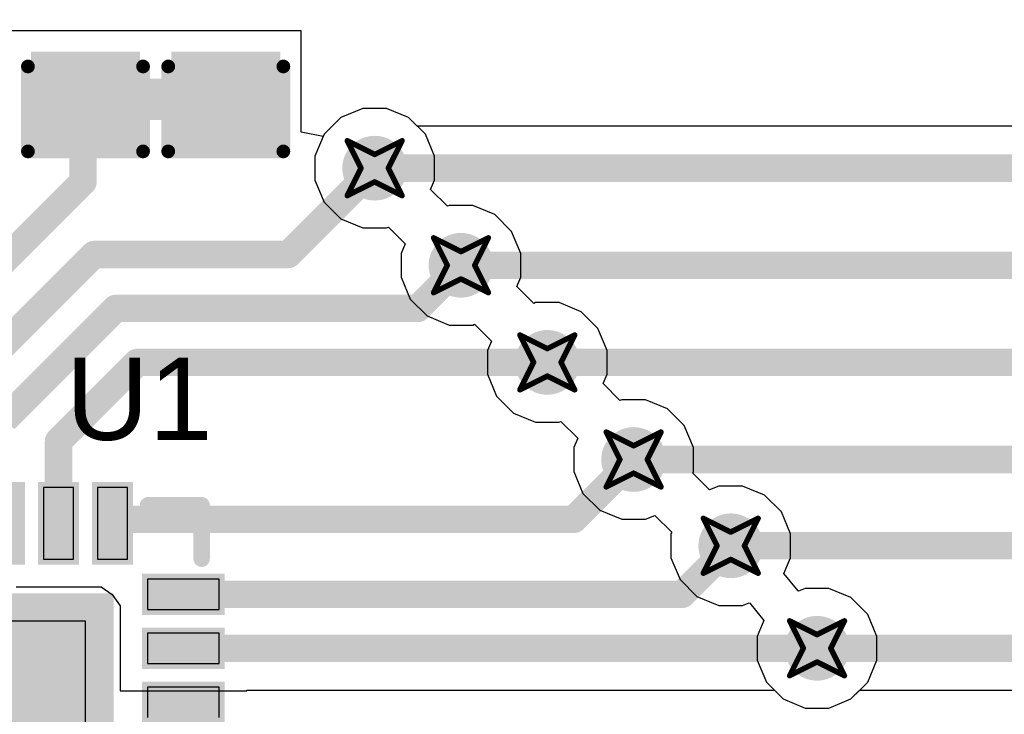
# Model space of a CAD drawing. Header units: inches. Extents: x -0.03 to 9.71, y 0 to 4.44.
# Tile 58 of 118: x 1.02 to 1.38, y 1.91 to 2.17. Entities that reach past the tile are written whole.
import ezdxf

# ---------------------------------------------------------------- set-up
doc = ezdxf.new("R2010")
doc.units = ezdxf.units.IN
doc.header["$MEASUREMENT"] = 0
for name, color, linetype in [('Bottom Layer', 5, 'Continuous'), ('Drill Drawing', 1, 'Continuous'), ('Layer 1', 16, 'Continuous'), ('Layer 2', 76, 'Continuous'), ('Top Layer', 1, 'Continuous'), ('Top Overlay', 2, 'Continuous'), ('Top Paste', 8, 'Continuous'), ('Top Solder', 216, 'Continuous'), ('Via Holes', 16, 'Continuous')]:
    doc.layers.add(name, color=color, linetype=linetype)
doc.styles.add('Arial', font='txt', dxfattribs={"height": 0.2})

# ---------------------------------------------------------------- blocks, each defined once
blk = doc.blocks.new('40_LFCSP_WQ__6_6__6')
at = {"layer": 'Top Layer'}
for points in [[(0.08701, 0.08701), (0.08701, -0.08701), (-0.08701, -0.08701), (-0.08701, 0.08701)], [(0.12756, -0.06339), (0.12756, -0.07441), (0.10138, -0.07441), (0.10138, -0.06339)], [(0.12756, -0.08307), (0.12756, -0.09409), (0.10138, -0.09409), (0.10138, -0.08307)], [(0.05472, -0.10138), (0.05472, -0.12756), (0.0437, -0.12756), (0.0437, -0.10138)], [(0.07441, -0.10138), (0.07441, -0.12756), (0.06339, -0.12756), (0.06339, -0.10138)], [(0.09409, -0.10138), (0.09409, -0.12756), (0.08307, -0.12756), (0.08307, -0.10138)]]:
    blk.add_hatch(color=1, dxfattribs=at).paths.add_polyline_path(points)
at = {"layer": 'Top Solder'}
for points in [[(0.08901, 0.08901), (0.08901, -0.08901), (-0.08901, -0.08901), (-0.08901, 0.08901)], [(0.12956, -0.0417), (0.12956, -0.05672), (0.09938, -0.05672), (0.09938, -0.0417)], [(0.12956, -0.06139), (0.12956, -0.07641), (0.09938, -0.07641), (0.09938, -0.06139)], [(0.12956, -0.08107), (0.12956, -0.09609), (0.09938, -0.09609), (0.09938, -0.08107)], [(0.05672, -0.09938), (0.05672, -0.12956), (0.0417, -0.12956), (0.0417, -0.09938)], [(0.07641, -0.09938), (0.07641, -0.12956), (0.06139, -0.12956), (0.06139, -0.09938)], [(0.09609, -0.09938), (0.09609, -0.12956), (0.08107, -0.12956), (0.08107, -0.09938)]]:
    blk.add_hatch(color=216, dxfattribs=at).paths.add_polyline_path(points)
at = {"layer": 'Top Overlay', "const_width": 0.006}
for points in [[(0.12111, -0.10159), (0.12111, -0.12111)], [(0.10159, -0.12111), (0.12111, -0.12111)]]:
    blk.add_lwpolyline(points, dxfattribs=at)
at = {"layer": 'Top Overlay', "const_width": 0.003}
for points in [[(0.11961, -0.10159, 1), (0.12261, -0.10159, 1)], [(0.10009, -0.12111, 1), (0.10309, -0.12111, 1)], [(0.11961, -0.12111, 1), (0.12261, -0.12111, 1)], [(0.11961, -0.12111, 1), (0.12261, -0.12111, 1)]]:
    blk.add_lwpolyline(points, format="xyb", close=True, dxfattribs=at)
at = {"layer": 'Top Paste'}
for p, q in [((0.07874, -0.07874), (0.07874, 0.07874)), ((0.12756, -0.06339), (0.10138, -0.06339)), ((0.10138, -0.06339), (0.10138, -0.07441)), ((0.12756, -0.06339), (0.12756, -0.06339)), ((0.12756, -0.07441), (0.12756, -0.06339)), ((0.10138, -0.07441), (0.12756, -0.07441)), ((-0.07874, -0.07874), (0.07874, -0.07874)), ((0.12756, -0.08307), (0.10138, -0.08307)), ((0.10138, -0.08307), (0.10138, -0.09409)), ((0.12756, -0.08307), (0.12756, -0.08307)), ((0.12756, -0.09409), (0.12756, -0.08307)), ((0.10138, -0.09409), (0.12756, -0.09409)), ((0.05472, -0.10138), (0.0437, -0.10138)), ((0.05472, -0.10138), (0.05472, -0.10138)), ((0.05472, -0.12756), (0.05472, -0.10138)), ((0.07441, -0.10138), (0.06339, -0.10138)), ((0.06339, -0.10138), (0.06339, -0.12756)), ((0.07441, -0.10138), (0.07441, -0.10138)), ((0.07441, -0.12756), (0.07441, -0.10138)), ((0.09409, -0.10138), (0.08307, -0.10138)), ((0.08307, -0.10138), (0.08307, -0.12756)), ((0.09409, -0.12756), (0.09409, -0.10138)), ((0.0437, -0.12756), (0.05472, -0.12756)), ((0.06339, -0.12756), (0.07441, -0.12756)), ((0.08307, -0.12756), (0.08307, -0.12756)), ((0.08307, -0.12756), (0.09409, -0.12756))]:
    blk.add_line(p, q, dxfattribs=at)
blk = doc.blocks.new('C___0603_175')
at = {"layer": 'Top Layer'}
for points in [[(-0.015, 0.0175), (-0.015, -0.0175), (-0.045, -0.0175), (-0.045, 0.0175)], [(0.045, 0.0175), (0.045, -0.0175), (0.015, -0.0175), (0.015, 0.0175)]]:
    blk.add_hatch(color=1, dxfattribs=at).paths.add_polyline_path(points)
at = {"layer": 'Top Paste'}
for points in [[(-0.015, 0.0175), (-0.015, -0.0175), (-0.045, -0.0175), (-0.045, 0.0175)], [(0.045, 0.0175), (0.045, -0.0175), (0.015, -0.0175), (0.015, 0.0175)]]:
    blk.add_hatch(color=8, dxfattribs=at).paths.add_polyline_path(points)
at = {"layer": 'Top Solder'}
for points in [[(-0.01264, 0.01986), (-0.01264, -0.01986), (-0.04736, -0.01986), (-0.04736, 0.01986)], [(0.04736, 0.01986), (0.04736, -0.01986), (0.01264, -0.01986), (0.01264, 0.01986)]]:
    blk.add_hatch(color=216, dxfattribs=at).paths.add_polyline_path(points)
at = {"layer": 'Top Overlay', "const_width": 0.005}
for points in [[(-0.018, 0.021), (-0.049, 0.021)], [(-0.049, -0.021), (-0.049, 0.021)], [(0.049, 0.021), (0.018, 0.021)], [(0.049, -0.021), (0.049, 0.021)], [(-0.018, -0.021), (-0.049, -0.021)], [(0.049, -0.021), (0.018, -0.021)]]:
    blk.add_lwpolyline(points, dxfattribs=at)
at = {"layer": 'Top Overlay', "const_width": 0.0025}
for points in [[(-0.05025, 0.021, 1), (-0.04775, 0.021, 1)], [(-0.05025, 0.021, 1), (-0.04775, 0.021, 1)], [(-0.01925, 0.021, 1), (-0.01675, 0.021, 1)], [(0.01675, 0.021, 1), (0.01925, 0.021, 1)], [(0.04775, 0.021, 1), (0.05025, 0.021, 1)], [(0.04775, 0.021, 1), (0.05025, 0.021, 1)], [(-0.05025, -0.021, 1), (-0.04775, -0.021, 1)], [(-0.05025, -0.021, 1), (-0.04775, -0.021, 1)], [(-0.01925, -0.021, 1), (-0.01675, -0.021, 1)], [(0.01675, -0.021, 1), (0.01925, -0.021, 1)], [(0.04775, -0.021, 1), (0.05025, -0.021, 1)], [(0.04775, -0.021, 1), (0.05025, -0.021, 1)]]:
    blk.add_lwpolyline(points, format="xyb", close=True, dxfattribs=at)
blk = doc.blocks.new('C___0603_176')
at = {"layer": 'Top Layer'}
for points in [[(-0.015, 0.0175), (-0.015, -0.0175), (-0.045, -0.0175), (-0.045, 0.0175)], [(0.045, 0.0175), (0.045, -0.0175), (0.015, -0.0175), (0.015, 0.0175)]]:
    blk.add_hatch(color=1, dxfattribs=at).paths.add_polyline_path(points)
at = {"layer": 'Top Paste'}
for points in [[(-0.015, 0.0175), (-0.015, -0.0175), (-0.045, -0.0175), (-0.045, 0.0175)], [(0.045, 0.0175), (0.045, -0.0175), (0.015, -0.0175), (0.015, 0.0175)]]:
    blk.add_hatch(color=8, dxfattribs=at).paths.add_polyline_path(points)
at = {"layer": 'Top Solder'}
for points in [[(-0.01264, 0.01986), (-0.01264, -0.01986), (-0.04736, -0.01986), (-0.04736, 0.01986)], [(0.04736, 0.01986), (0.04736, -0.01986), (0.01264, -0.01986), (0.01264, 0.01986)]]:
    blk.add_hatch(color=216, dxfattribs=at).paths.add_polyline_path(points)
at = {"layer": 'Top Overlay', "const_width": 0.005}
for points in [[(-0.018, 0.021), (-0.049, 0.021)], [(-0.049, -0.021), (-0.049, 0.021)], [(0.049, 0.021), (0.018, 0.021)], [(0.049, -0.021), (0.049, 0.021)], [(-0.018, -0.021), (-0.049, -0.021)], [(0.049, -0.021), (0.018, -0.021)]]:
    blk.add_lwpolyline(points, dxfattribs=at)
at = {"layer": 'Top Overlay', "const_width": 0.0025}
for points in [[(-0.05025, 0.021, 1), (-0.04775, 0.021, 1)], [(-0.05025, 0.021, 1), (-0.04775, 0.021, 1)], [(-0.01925, 0.021, 1), (-0.01675, 0.021, 1)], [(0.01675, 0.021, 1), (0.01925, 0.021, 1)], [(0.04775, 0.021, 1), (0.05025, 0.021, 1)], [(0.04775, 0.021, 1), (0.05025, 0.021, 1)], [(-0.05025, -0.021, 1), (-0.04775, -0.021, 1)], [(-0.05025, -0.021, 1), (-0.04775, -0.021, 1)], [(-0.01925, -0.021, 1), (-0.01675, -0.021, 1)], [(0.01675, -0.021, 1), (0.01925, -0.021, 1)], [(0.04775, -0.021, 1), (0.05025, -0.021, 1)], [(0.04775, -0.021, 1), (0.05025, -0.021, 1)]]:
    blk.add_lwpolyline(points, format="xyb", close=True, dxfattribs=at)

msp = doc.modelspace()

# ---------------------------------------------------------------- hatches: boundary and pattern name
at = {"layer": 'Bottom Layer'}
h = msp.add_hatch(color=5, dxfattribs=at)
edge = h.paths.add_edge_path()
edge.add_arc((1.14961, 2.11417), 0.01181, 0, 360)
h = msp.add_hatch(color=5, dxfattribs=at)
edge = h.paths.add_edge_path()
edge.add_arc((1.1811, 2.07874), 0.01181, 0, 360)
h = msp.add_hatch(color=5, dxfattribs=at)
edge = h.paths.add_edge_path()
edge.add_arc((1.2126, 2.04331), 0.01181, 0, 360)
h = msp.add_hatch(color=5, dxfattribs=at)
edge = h.paths.add_edge_path()
edge.add_arc((1.24409, 2.00787), 0.01181, 0, 360)
h = msp.add_hatch(color=5, dxfattribs=at)
edge = h.paths.add_edge_path()
edge.add_arc((1.27953, 1.97638), 0.01181, 0, 360)
h = msp.add_hatch(color=5, dxfattribs=at)
edge = h.paths.add_edge_path()
edge.add_arc((1.31102, 1.93898), 0.01181, 0, 360)
at = {"layer": 'Layer 1'}
h = msp.add_hatch(color=16, dxfattribs=at)
edge = h.paths.add_edge_path()
edge.add_arc((1.14961, 2.11417), 0.01181, 0, 360)
h = msp.add_hatch(color=16, dxfattribs=at)
edge = h.paths.add_edge_path()
edge.add_arc((1.1811, 2.07874), 0.01181, 0, 360)
h = msp.add_hatch(color=16, dxfattribs=at)
edge = h.paths.add_edge_path()
edge.add_arc((1.2126, 2.04331), 0.01181, 0, 360)
h = msp.add_hatch(color=16, dxfattribs=at)
edge = h.paths.add_edge_path()
edge.add_arc((1.24409, 2.00787), 0.01181, 0, 360)
h = msp.add_hatch(color=16, dxfattribs=at)
edge = h.paths.add_edge_path()
edge.add_arc((1.27953, 1.97638), 0.01181, 0, 360)
h = msp.add_hatch(color=16, dxfattribs=at)
edge = h.paths.add_edge_path()
edge.add_arc((1.31102, 1.93898), 0.01181, 0, 360)
at = {"layer": 'Layer 2'}
h = msp.add_hatch(color=76, dxfattribs=at)
edge = h.paths.add_edge_path()
edge.add_arc((1.14961, 2.11417), 0.01181, 0, 360)
h = msp.add_hatch(color=76, dxfattribs=at)
edge = h.paths.add_edge_path()
edge.add_arc((1.1811, 2.07874), 0.01181, 0, 360)
h = msp.add_hatch(color=76, dxfattribs=at)
edge = h.paths.add_edge_path()
edge.add_arc((1.2126, 2.04331), 0.01181, 0, 360)
h = msp.add_hatch(color=76, dxfattribs=at)
edge = h.paths.add_edge_path()
edge.add_arc((1.24409, 2.00787), 0.01181, 0, 360)
h = msp.add_hatch(color=76, dxfattribs=at)
edge = h.paths.add_edge_path()
edge.add_arc((1.27953, 1.97638), 0.01181, 0, 360)
h = msp.add_hatch(color=76, dxfattribs=at)
edge = h.paths.add_edge_path()
edge.add_arc((1.31102, 1.93898), 0.01181, 0, 360)
at = {"layer": 'Top Layer'}
h = msp.add_hatch(color=1, dxfattribs=at)
edge = h.paths.add_edge_path()
edge.add_arc((1.14961, 2.11417), 0.01181, 0, 360)
h = msp.add_hatch(color=1, dxfattribs=at)
edge = h.paths.add_edge_path()
edge.add_arc((1.1811, 2.07874), 0.01181, 0, 360)
h = msp.add_hatch(color=1, dxfattribs=at)
edge = h.paths.add_edge_path()
edge.add_arc((1.2126, 2.04331), 0.01181, 0, 360)
h = msp.add_hatch(color=1, dxfattribs=at)
edge = h.paths.add_edge_path()
edge.add_arc((1.24409, 2.00787), 0.01181, 0, 360)
h = msp.add_hatch(color=1, dxfattribs=at)
edge = h.paths.add_edge_path()
edge.add_arc((1.27953, 1.97638), 0.01181, 0, 360)
h = msp.add_hatch(color=1, dxfattribs=at)
edge = h.paths.add_edge_path()
edge.add_arc((1.31102, 1.93898), 0.01181, 0, 360)
at = {"layer": 'Via Holes'}
h = msp.add_hatch(color=7, dxfattribs=at)
edge = h.paths.add_edge_path()
edge.add_arc((1.14961, 2.11417), 0.00591, 0, 360)
h = msp.add_hatch(color=7, dxfattribs=at)
edge = h.paths.add_edge_path()
edge.add_arc((1.1811, 2.07874), 0.00591, 0, 360)
h = msp.add_hatch(color=7, dxfattribs=at)
edge = h.paths.add_edge_path()
edge.add_arc((1.2126, 2.04331), 0.00591, 0, 360)
h = msp.add_hatch(color=7, dxfattribs=at)
edge = h.paths.add_edge_path()
edge.add_arc((1.24409, 2.00787), 0.00591, 0, 360)
h = msp.add_hatch(color=7, dxfattribs=at)
edge = h.paths.add_edge_path()
edge.add_arc((1.27953, 1.97638), 0.00591, 0, 360)
h = msp.add_hatch(color=7, dxfattribs=at)
edge = h.paths.add_edge_path()
edge.add_arc((1.31102, 1.93898), 0.00591, 0, 360)

# ---------------------------------------------------------------- linework, layer by layer
at = {"layer": 'Bottom Layer'}
for p, q in [((1.14527, 2.13598), (1.13725, 2.13266)), ((1.15394, 2.13598), (1.14527, 2.13598)), ((1.16196, 2.13266), (1.15394, 2.13598)), ((1.13725, 2.13266), (1.13112, 2.12653)), ((1.16516, 2.12947), (1.16196, 2.13266)), ((1.39783, 2.12947), (1.16516, 2.12947)), ((1.13112, 2.12653), (1.1278, 2.11851)), ((1.1278, 2.11851), (1.1278, 2.10984)), ((1.1278, 2.10984), (1.13112, 2.10182)), ((1.13112, 2.10182), (1.13725, 2.09568)), ((1.13725, 2.09568), (1.14527, 2.09236)), ((1.14527, 2.09236), (1.15394, 2.09236)), ((1.15394, 2.09236), (1.15459, 2.09263)), ((1.15459, 2.09263), (1.16071, 2.08651)), ((1.16071, 2.08651), (1.15929, 2.08308)), ((1.15929, 2.08308), (1.15929, 2.0744)), ((1.15929, 2.0744), (1.16261, 2.06639)), ((1.16261, 2.06639), (1.16875, 2.06025)), ((1.16875, 2.06025), (1.17676, 2.05693)), ((1.17676, 2.05693), (1.18544, 2.05693)), ((1.18544, 2.05693), (1.18608, 2.0572)), ((1.18608, 2.0572), (1.19221, 2.05107)), ((1.19221, 2.05107), (1.19079, 2.04765)), ((1.19079, 2.04765), (1.19079, 2.03897)), ((1.19079, 2.03897), (1.19411, 2.03095)), ((1.19411, 2.03095), (1.20024, 2.02482)), ((1.20024, 2.02482), (1.20826, 2.0215)), ((1.20826, 2.0215), (1.21694, 2.0215)), ((1.21694, 2.0215), (1.21758, 2.02176)), ((1.21758, 2.02176), (1.2237, 2.01564)), ((1.2237, 2.01564), (1.22228, 2.01221)), ((1.22228, 2.01221), (1.22228, 2.00354)), ((1.22228, 2.00354), (1.2256, 1.99552)), ((1.2256, 1.99552), (1.23174, 1.98938)), ((1.23174, 1.98938), (1.23976, 1.98606)), ((1.24843, 1.98606), (1.25186, 1.98748)), ((1.25186, 1.98748), (1.25798, 1.98136)), ((1.23976, 1.98606), (1.24843, 1.98606)), ((1.25798, 1.98136), (1.25772, 1.98072)), ((1.25772, 1.98072), (1.25772, 1.97204)), ((1.25772, 1.97204), (1.26104, 1.96402)), ((1.26104, 1.96402), (1.26717, 1.95789)), ((1.26717, 1.95789), (1.27519, 1.95457)), ((1.27519, 1.95457), (1.28387, 1.95457)), ((1.28387, 1.95457), (1.28629, 1.95557)), ((1.28629, 1.95557), (1.28645, 1.95546)), ((1.28645, 1.95546), (1.29162, 1.94912)), ((1.29162, 1.94912), (1.28921, 1.94332)), ((1.28921, 1.94332), (1.28921, 1.93464)), ((1.28921, 1.93464), (1.29253, 1.92662)), ((1.29253, 1.92662), (1.29867, 1.92049)), ((1.32338, 1.92049), (1.32658, 1.92368)), ((1.32658, 1.92368), (1.55925, 1.92368)), ((1.29867, 1.92049), (1.30669, 1.91717)), ((1.31536, 1.91717), (1.32338, 1.92049)), ((1.30669, 1.91717), (1.31536, 1.91717))]:
    msp.add_line(p, q, dxfattribs=at)
at = {"layer": 'Bottom Layer', "const_width": 0.01}
for points in [[(1.14961, 2.11417), (1.41339, 2.11417)], [(1.1811, 2.07874), (1.44488, 2.07874)], [(1.2126, 2.04331), (1.47638, 2.04331)], [(1.24409, 2.00787), (1.50787, 2.00787)], [(1.27953, 1.97638), (1.54331, 1.97638)], [(1.31102, 1.93898), (1.5748, 1.93898)]]:
    msp.add_lwpolyline(points, dxfattribs=at)
at = {"layer": 'Bottom Layer', "const_width": 0.005}
for points in [[(1.14711, 2.11417, 1), (1.15211, 2.11417, 1)], [(1.1786, 2.07874, 1), (1.1836, 2.07874, 1)], [(1.2101, 2.04331, 1), (1.2151, 2.04331, 1)], [(1.24159, 2.00787, 1), (1.24659, 2.00787, 1)], [(1.27703, 1.97638, 1), (1.28203, 1.97638, 1)], [(1.30852, 1.93898, 1), (1.31352, 1.93898, 1)]]:
    msp.add_lwpolyline(points, format="xyb", close=True, dxfattribs=at)
at = {"layer": 'Drill Drawing', "const_width": 0.002}
for points in [[(1.13961, 2.12417), (1.14961, 2.11917)], [(1.13961, 2.12417), (1.14461, 2.11417)], [(1.14961, 2.11917), (1.15961, 2.12417)], [(1.15461, 2.11417), (1.15961, 2.12417)], [(1.13961, 2.10417), (1.14461, 2.11417)], [(1.15461, 2.11417), (1.15961, 2.10417)], [(1.13961, 2.10417), (1.14961, 2.10917)], [(1.14961, 2.10917), (1.15961, 2.10417)], [(1.1711, 2.08874), (1.1811, 2.08374)], [(1.1711, 2.08874), (1.1761, 2.07874)], [(1.1811, 2.08374), (1.1911, 2.08874)], [(1.1861, 2.07874), (1.1911, 2.08874)], [(1.1711, 2.06874), (1.1761, 2.07874)], [(1.1861, 2.07874), (1.1911, 2.06874)], [(1.1711, 2.06874), (1.1811, 2.07374)], [(1.1811, 2.07374), (1.1911, 2.06874)], [(1.2026, 2.05331), (1.2126, 2.04831)], [(1.2026, 2.05331), (1.2076, 2.04331)], [(1.2126, 2.04831), (1.2226, 2.05331)], [(1.2176, 2.04331), (1.2226, 2.05331)], [(1.2026, 2.03331), (1.2076, 2.04331)], [(1.2176, 2.04331), (1.2226, 2.03331)], [(1.2026, 2.03331), (1.2126, 2.03831)], [(1.2126, 2.03831), (1.2226, 2.03331)], [(1.23409, 2.01787), (1.24409, 2.01287)], [(1.23409, 2.01787), (1.23909, 2.00787)], [(1.24409, 2.01287), (1.25409, 2.01787)], [(1.24909, 2.00787), (1.25409, 2.01787)], [(1.23409, 1.99787), (1.23909, 2.00787)], [(1.24909, 2.00787), (1.25409, 1.99787)], [(1.23409, 1.99787), (1.24409, 2.00287)], [(1.24409, 2.00287), (1.25409, 1.99787)], [(1.26953, 1.98638), (1.27953, 1.98138)], [(1.26953, 1.98638), (1.27453, 1.97638)], [(1.27953, 1.98138), (1.28953, 1.98638)], [(1.28453, 1.97638), (1.28953, 1.98638)], [(1.26953, 1.96638), (1.27453, 1.97638)], [(1.28453, 1.97638), (1.28953, 1.96638)], [(1.26953, 1.96638), (1.27953, 1.97138)], [(1.27953, 1.97138), (1.28953, 1.96638)], [(1.30102, 1.94898), (1.31102, 1.94398)], [(1.30102, 1.94898), (1.30602, 1.93898)], [(1.31102, 1.94398), (1.32102, 1.94898)], [(1.31602, 1.93898), (1.32102, 1.94898)], [(1.30102, 1.92898), (1.30602, 1.93898)], [(1.31602, 1.93898), (1.32102, 1.92898)], [(1.30102, 1.92898), (1.31102, 1.93398)], [(1.31102, 1.93398), (1.32102, 1.92898)]]:
    msp.add_lwpolyline(points, dxfattribs=at)
at = {"layer": 'Drill Drawing', "const_width": 0.001}
for points in [[(1.13911, 2.12417, 1), (1.14011, 2.12417, 1)], [(1.13911, 2.12417, 1), (1.14011, 2.12417, 1)], [(1.15911, 2.12417, 1), (1.16011, 2.12417, 1)], [(1.15911, 2.12417, 1), (1.16011, 2.12417, 1)], [(1.14911, 2.11917, 1), (1.15011, 2.11917, 1)], [(1.14911, 2.11917, 1), (1.15011, 2.11917, 1)], [(1.14411, 2.11417, 1), (1.14511, 2.11417, 1)], [(1.14411, 2.11417, 1), (1.14511, 2.11417, 1)], [(1.15411, 2.11417, 1), (1.15511, 2.11417, 1)], [(1.15411, 2.11417, 1), (1.15511, 2.11417, 1)], [(1.14911, 2.10917, 1), (1.15011, 2.10917, 1)], [(1.14911, 2.10917, 1), (1.15011, 2.10917, 1)], [(1.13911, 2.10417, 1), (1.14011, 2.10417, 1)], [(1.13911, 2.10417, 1), (1.14011, 2.10417, 1)], [(1.15911, 2.10417, 1), (1.16011, 2.10417, 1)], [(1.15911, 2.10417, 1), (1.16011, 2.10417, 1)], [(1.1706, 2.08874, 1), (1.1716, 2.08874, 1)], [(1.1706, 2.08874, 1), (1.1716, 2.08874, 1)], [(1.1906, 2.08874, 1), (1.1916, 2.08874, 1)], [(1.1906, 2.08874, 1), (1.1916, 2.08874, 1)], [(1.1806, 2.08374, 1), (1.1816, 2.08374, 1)], [(1.1806, 2.08374, 1), (1.1816, 2.08374, 1)], [(1.1756, 2.07874, 1), (1.1766, 2.07874, 1)], [(1.1756, 2.07874, 1), (1.1766, 2.07874, 1)], [(1.1856, 2.07874, 1), (1.1866, 2.07874, 1)], [(1.1856, 2.07874, 1), (1.1866, 2.07874, 1)], [(1.1806, 2.07374, 1), (1.1816, 2.07374, 1)], [(1.1806, 2.07374, 1), (1.1816, 2.07374, 1)], [(1.1706, 2.06874, 1), (1.1716, 2.06874, 1)], [(1.1706, 2.06874, 1), (1.1716, 2.06874, 1)], [(1.1906, 2.06874, 1), (1.1916, 2.06874, 1)], [(1.1906, 2.06874, 1), (1.1916, 2.06874, 1)], [(1.2021, 2.05331, 1), (1.2031, 2.05331, 1)], [(1.2021, 2.05331, 1), (1.2031, 2.05331, 1)], [(1.2221, 2.05331, 1), (1.2231, 2.05331, 1)], [(1.2221, 2.05331, 1), (1.2231, 2.05331, 1)], [(1.2121, 2.04831, 1), (1.2131, 2.04831, 1)], [(1.2121, 2.04831, 1), (1.2131, 2.04831, 1)], [(1.2071, 2.04331, 1), (1.2081, 2.04331, 1)], [(1.2071, 2.04331, 1), (1.2081, 2.04331, 1)], [(1.2171, 2.04331, 1), (1.2181, 2.04331, 1)], [(1.2171, 2.04331, 1), (1.2181, 2.04331, 1)], [(1.2121, 2.03831, 1), (1.2131, 2.03831, 1)], [(1.2121, 2.03831, 1), (1.2131, 2.03831, 1)], [(1.2021, 2.03331, 1), (1.2031, 2.03331, 1)], [(1.2021, 2.03331, 1), (1.2031, 2.03331, 1)], [(1.2221, 2.03331, 1), (1.2231, 2.03331, 1)], [(1.2221, 2.03331, 1), (1.2231, 2.03331, 1)], [(1.23359, 2.01787, 1), (1.23459, 2.01787, 1)], [(1.23359, 2.01787, 1), (1.23459, 2.01787, 1)], [(1.25359, 2.01787, 1), (1.25459, 2.01787, 1)], [(1.25359, 2.01787, 1), (1.25459, 2.01787, 1)], [(1.24359, 2.01287, 1), (1.24459, 2.01287, 1)], [(1.24359, 2.01287, 1), (1.24459, 2.01287, 1)], [(1.23859, 2.00787, 1), (1.23959, 2.00787, 1)], [(1.23859, 2.00787, 1), (1.23959, 2.00787, 1)], [(1.24859, 2.00787, 1), (1.24959, 2.00787, 1)], [(1.24859, 2.00787, 1), (1.24959, 2.00787, 1)], [(1.24359, 2.00287, 1), (1.24459, 2.00287, 1)], [(1.24359, 2.00287, 1), (1.24459, 2.00287, 1)], [(1.23359, 1.99787, 1), (1.23459, 1.99787, 1)], [(1.23359, 1.99787, 1), (1.23459, 1.99787, 1)], [(1.25359, 1.99787, 1), (1.25459, 1.99787, 1)], [(1.25359, 1.99787, 1), (1.25459, 1.99787, 1)], [(1.26903, 1.98638, 1), (1.27003, 1.98638, 1)], [(1.26903, 1.98638, 1), (1.27003, 1.98638, 1)], [(1.28903, 1.98638, 1), (1.29003, 1.98638, 1)], [(1.28903, 1.98638, 1), (1.29003, 1.98638, 1)], [(1.27903, 1.98138, 1), (1.28003, 1.98138, 1)], [(1.27903, 1.98138, 1), (1.28003, 1.98138, 1)], [(1.27403, 1.97638, 1), (1.27503, 1.97638, 1)], [(1.27403, 1.97638, 1), (1.27503, 1.97638, 1)], [(1.28403, 1.97638, 1), (1.28503, 1.97638, 1)], [(1.28403, 1.97638, 1), (1.28503, 1.97638, 1)], [(1.27903, 1.97138, 1), (1.28003, 1.97138, 1)], [(1.27903, 1.97138, 1), (1.28003, 1.97138, 1)], [(1.26903, 1.96638, 1), (1.27003, 1.96638, 1)], [(1.26903, 1.96638, 1), (1.27003, 1.96638, 1)], [(1.28903, 1.96638, 1), (1.29003, 1.96638, 1)], [(1.28903, 1.96638, 1), (1.29003, 1.96638, 1)], [(1.30052, 1.94898, 1), (1.30152, 1.94898, 1)], [(1.30052, 1.94898, 1), (1.30152, 1.94898, 1)], [(1.32052, 1.94898, 1), (1.32152, 1.94898, 1)], [(1.32052, 1.94898, 1), (1.32152, 1.94898, 1)], [(1.31052, 1.94398, 1), (1.31152, 1.94398, 1)], [(1.31052, 1.94398, 1), (1.31152, 1.94398, 1)], [(1.30552, 1.93898, 1), (1.30652, 1.93898, 1)], [(1.30552, 1.93898, 1), (1.30652, 1.93898, 1)], [(1.31552, 1.93898, 1), (1.31652, 1.93898, 1)], [(1.31552, 1.93898, 1), (1.31652, 1.93898, 1)], [(1.31052, 1.93398, 1), (1.31152, 1.93398, 1)], [(1.31052, 1.93398, 1), (1.31152, 1.93398, 1)], [(1.30052, 1.92898, 1), (1.30152, 1.92898, 1)], [(1.30052, 1.92898, 1), (1.30152, 1.92898, 1)], [(1.32052, 1.92898, 1), (1.32152, 1.92898, 1)], [(1.32052, 1.92898, 1), (1.32152, 1.92898, 1)]]:
    msp.add_lwpolyline(points, format="xyb", close=True, dxfattribs=at)
at = {"layer": 'Layer 1'}
for p, q in [((1.14527, 2.13598), (1.13725, 2.13266)), ((1.15394, 2.13598), (1.14527, 2.13598)), ((1.16196, 2.13266), (1.15394, 2.13598)), ((1.13725, 2.13266), (1.13112, 2.12653)), ((1.1681, 2.12653), (1.16196, 2.13266)), ((1.13112, 2.12653), (1.1278, 2.11851)), ((1.17142, 2.11851), (1.1681, 2.12653)), ((1.1278, 2.11851), (1.1278, 2.10984)), ((1.17142, 2.10984), (1.17142, 2.11851)), ((1.1278, 2.10984), (1.13112, 2.10182)), ((1.17, 2.10641), (1.17142, 2.10984)), ((1.17612, 2.10029), (1.17, 2.10641)), ((1.13112, 2.10182), (1.13725, 2.09568)), ((1.17676, 2.10055), (1.17612, 2.10029)), ((1.18544, 2.10055), (1.17676, 2.10055)), ((1.19346, 2.09723), (1.18544, 2.10055)), ((1.13725, 2.09568), (1.14527, 2.09236)), ((1.19959, 2.0911), (1.19346, 2.09723)), ((1.14527, 2.09236), (1.15394, 2.09236)), ((1.15394, 2.09236), (1.15459, 2.09263)), ((1.15459, 2.09263), (1.16071, 2.08651)), ((1.20291, 2.08308), (1.19959, 2.0911)), ((1.16071, 2.08651), (1.15929, 2.08308)), ((1.15929, 2.08308), (1.15929, 2.0744)), ((1.20291, 2.0744), (1.20291, 2.08308)), ((1.15929, 2.0744), (1.16261, 2.06639)), ((1.20149, 2.07098), (1.20291, 2.0744)), ((1.20762, 2.06485), (1.20149, 2.07098)), ((1.16261, 2.06639), (1.16875, 2.06025)), ((1.20826, 2.06512), (1.20762, 2.06485)), ((1.21694, 2.06512), (1.20826, 2.06512)), ((1.22495, 2.0618), (1.21694, 2.06512)), ((1.16875, 2.06025), (1.17676, 2.05693)), ((1.23109, 2.05566), (1.22495, 2.0618)), ((1.17676, 2.05693), (1.18544, 2.05693)), ((1.18544, 2.05693), (1.18608, 2.0572)), ((1.18608, 2.0572), (1.19221, 2.05107)), ((1.23441, 2.04765), (1.23109, 2.05566)), ((1.19221, 2.05107), (1.19079, 2.04765)), ((1.19079, 2.04765), (1.19079, 2.03897)), ((1.23441, 2.03897), (1.23441, 2.04765)), ((1.19079, 2.03897), (1.19411, 2.03095)), ((1.23299, 2.03554), (1.23441, 2.03897)), ((1.23911, 2.02942), (1.23299, 2.03554)), ((1.19411, 2.03095), (1.20024, 2.02482)), ((1.23976, 2.02969), (1.23911, 2.02942)), ((1.24843, 2.02969), (1.23976, 2.02969)), ((1.25645, 2.02637), (1.24843, 2.02969)), ((1.26259, 2.02023), (1.25645, 2.02637)), ((1.20024, 2.02482), (1.20826, 2.0215)), ((1.20826, 2.0215), (1.21694, 2.0215)), ((1.21694, 2.0215), (1.21758, 2.02176)), ((1.21758, 2.02176), (1.2237, 2.01564)), ((1.26591, 2.01221), (1.26259, 2.02023)), ((1.2237, 2.01564), (1.22228, 2.01221)), ((1.22228, 2.01221), (1.22228, 2.00354)), ((1.26591, 2.00354), (1.26591, 2.01221)), ((1.22228, 2.00354), (1.2256, 1.99552)), ((1.26564, 2.00289), (1.26591, 2.00354)), ((1.27176, 1.99677), (1.26564, 2.00289)), ((1.27519, 1.99819), (1.27176, 1.99677)), ((1.28387, 1.99819), (1.27519, 1.99819)), ((1.29188, 1.99487), (1.28387, 1.99819)), ((1.2256, 1.99552), (1.23174, 1.98938)), ((1.29802, 1.98873), (1.29188, 1.99487)), ((1.23174, 1.98938), (1.23976, 1.98606)), ((1.24843, 1.98606), (1.25186, 1.98748)), ((1.25186, 1.98748), (1.25798, 1.98136)), ((1.30134, 1.98072), (1.29802, 1.98873)), ((1.23976, 1.98606), (1.24843, 1.98606)), ((1.25798, 1.98136), (1.25772, 1.98072)), ((1.25772, 1.98072), (1.25772, 1.97204)), ((1.30134, 1.97204), (1.30134, 1.98072)), ((1.25772, 1.97204), (1.26104, 1.96402)), ((1.29893, 1.96624), (1.30134, 1.97204)), ((1.3041, 1.95989), (1.29893, 1.96624)), ((1.26104, 1.96402), (1.26717, 1.95789)), ((1.30426, 1.95978), (1.3041, 1.95989)), ((1.30669, 1.96079), (1.30426, 1.95978)), ((1.31536, 1.96079), (1.30669, 1.96079)), ((1.32338, 1.95747), (1.31536, 1.96079)), ((1.26717, 1.95789), (1.27519, 1.95457)), ((1.27519, 1.95457), (1.28387, 1.95457)), ((1.28387, 1.95457), (1.28629, 1.95557)), ((1.28629, 1.95557), (1.28645, 1.95546)), ((1.28645, 1.95546), (1.29162, 1.94912)), ((1.32951, 1.95133), (1.32338, 1.95747)), ((1.33283, 1.94332), (1.32951, 1.95133)), ((1.29162, 1.94912), (1.28921, 1.94332)), ((1.28921, 1.94332), (1.28921, 1.93464)), ((1.33283, 1.93464), (1.33283, 1.94332)), ((1.28921, 1.93464), (1.29253, 1.92662)), ((1.32951, 1.92662), (1.33283, 1.93464)), ((1.29253, 1.92662), (1.29867, 1.92049)), ((1.32338, 1.92049), (1.32951, 1.92662)), ((1.29867, 1.92049), (1.30669, 1.91717)), ((1.31536, 1.91717), (1.32338, 1.92049)), ((1.30669, 1.91717), (1.31536, 1.91717))]:
    msp.add_line(p, q, dxfattribs=at)
at = {"layer": 'Layer 2'}
for p, q in [((1.14527, 2.13598), (1.13725, 2.13266)), ((1.15394, 2.13598), (1.14527, 2.13598)), ((1.16196, 2.13266), (1.15394, 2.13598)), ((1.13725, 2.13266), (1.13112, 2.12653)), ((1.1681, 2.12653), (1.16196, 2.13266)), ((1.13112, 2.12653), (1.1278, 2.11851)), ((1.17142, 2.11851), (1.1681, 2.12653)), ((1.1278, 2.11851), (1.1278, 2.10984)), ((1.17142, 2.10984), (1.17142, 2.11851)), ((1.1278, 2.10984), (1.13112, 2.10182)), ((1.17, 2.10641), (1.17142, 2.10984)), ((1.17612, 2.10029), (1.17, 2.10641)), ((1.13112, 2.10182), (1.13725, 2.09568)), ((1.17676, 2.10055), (1.17612, 2.10029)), ((1.18544, 2.10055), (1.17676, 2.10055)), ((1.19346, 2.09723), (1.18544, 2.10055)), ((1.13725, 2.09568), (1.14527, 2.09236)), ((1.19959, 2.0911), (1.19346, 2.09723)), ((1.14527, 2.09236), (1.15394, 2.09236)), ((1.15394, 2.09236), (1.15459, 2.09263)), ((1.15459, 2.09263), (1.16071, 2.08651)), ((1.20291, 2.08308), (1.19959, 2.0911)), ((1.16071, 2.08651), (1.15929, 2.08308)), ((1.15929, 2.08308), (1.15929, 2.0744)), ((1.20291, 2.0744), (1.20291, 2.08308)), ((1.15929, 2.0744), (1.16261, 2.06639)), ((1.20149, 2.07098), (1.20291, 2.0744)), ((1.20762, 2.06485), (1.20149, 2.07098)), ((1.16261, 2.06639), (1.16875, 2.06025)), ((1.20826, 2.06512), (1.20762, 2.06485)), ((1.21694, 2.06512), (1.20826, 2.06512)), ((1.22495, 2.0618), (1.21694, 2.06512)), ((1.16875, 2.06025), (1.17676, 2.05693)), ((1.23109, 2.05566), (1.22495, 2.0618)), ((1.17676, 2.05693), (1.18544, 2.05693)), ((1.18544, 2.05693), (1.18608, 2.0572)), ((1.18608, 2.0572), (1.19221, 2.05107)), ((1.23441, 2.04765), (1.23109, 2.05566)), ((1.19221, 2.05107), (1.19079, 2.04765)), ((1.19079, 2.04765), (1.19079, 2.03897)), ((1.23441, 2.03897), (1.23441, 2.04765)), ((1.19079, 2.03897), (1.19411, 2.03095)), ((1.23299, 2.03554), (1.23441, 2.03897)), ((1.23911, 2.02942), (1.23299, 2.03554)), ((1.19411, 2.03095), (1.20024, 2.02482)), ((1.23976, 2.02969), (1.23911, 2.02942)), ((1.24843, 2.02969), (1.23976, 2.02969)), ((1.25645, 2.02637), (1.24843, 2.02969)), ((1.26259, 2.02023), (1.25645, 2.02637)), ((1.20024, 2.02482), (1.20826, 2.0215)), ((1.20826, 2.0215), (1.21694, 2.0215)), ((1.21694, 2.0215), (1.21758, 2.02176)), ((1.21758, 2.02176), (1.2237, 2.01564)), ((1.26591, 2.01221), (1.26259, 2.02023)), ((1.2237, 2.01564), (1.22228, 2.01221)), ((1.22228, 2.01221), (1.22228, 2.00354)), ((1.26591, 2.00354), (1.26591, 2.01221)), ((1.22228, 2.00354), (1.2256, 1.99552)), ((1.26564, 2.00289), (1.26591, 2.00354)), ((1.27176, 1.99677), (1.26564, 2.00289)), ((1.27519, 1.99819), (1.27176, 1.99677)), ((1.28387, 1.99819), (1.27519, 1.99819)), ((1.29188, 1.99487), (1.28387, 1.99819)), ((1.2256, 1.99552), (1.23174, 1.98938)), ((1.29802, 1.98873), (1.29188, 1.99487)), ((1.23174, 1.98938), (1.23976, 1.98606)), ((1.24843, 1.98606), (1.25186, 1.98748)), ((1.25186, 1.98748), (1.25798, 1.98136)), ((1.30134, 1.98072), (1.29802, 1.98873)), ((1.23976, 1.98606), (1.24843, 1.98606)), ((1.25798, 1.98136), (1.25772, 1.98072)), ((1.25772, 1.98072), (1.25772, 1.97204)), ((1.30134, 1.97204), (1.30134, 1.98072)), ((1.25772, 1.97204), (1.26104, 1.96402)), ((1.29893, 1.96624), (1.30134, 1.97204)), ((1.3041, 1.95989), (1.29893, 1.96624)), ((1.26104, 1.96402), (1.26717, 1.95789)), ((1.30426, 1.95978), (1.3041, 1.95989)), ((1.30669, 1.96079), (1.30426, 1.95978)), ((1.31536, 1.96079), (1.30669, 1.96079)), ((1.32338, 1.95747), (1.31536, 1.96079)), ((1.26717, 1.95789), (1.27519, 1.95457)), ((1.27519, 1.95457), (1.28387, 1.95457)), ((1.28387, 1.95457), (1.28629, 1.95557)), ((1.28629, 1.95557), (1.28645, 1.95546)), ((1.28645, 1.95546), (1.29162, 1.94912)), ((1.32951, 1.95133), (1.32338, 1.95747)), ((1.33283, 1.94332), (1.32951, 1.95133)), ((1.29162, 1.94912), (1.28921, 1.94332)), ((1.28921, 1.94332), (1.28921, 1.93464)), ((1.33283, 1.93464), (1.33283, 1.94332)), ((1.28921, 1.93464), (1.29253, 1.92662)), ((1.32951, 1.92662), (1.33283, 1.93464)), ((1.29253, 1.92662), (1.29867, 1.92049)), ((1.32338, 1.92049), (1.32951, 1.92662)), ((1.29867, 1.92049), (1.30669, 1.91717)), ((1.31536, 1.91717), (1.32338, 1.92049)), ((1.30669, 1.91717), (1.31536, 1.91717))]:
    msp.add_line(p, q, dxfattribs=at)
at = {"layer": 'Top Layer'}
for p, q in [((1.12278, 2.16429), (0.93556, 2.16429)), ((1.12278, 2.1273), (1.12278, 2.16429)), ((1.14527, 2.13598), (1.13725, 2.13266)), ((1.15394, 2.13598), (1.14527, 2.13598)), ((1.16196, 2.13266), (1.15394, 2.13598)), ((1.13725, 2.13266), (1.13112, 2.12653)), ((1.1681, 2.12653), (1.16196, 2.13266)), ((1.13078, 2.12571), (1.12278, 2.1273)), ((1.13112, 2.12653), (1.13078, 2.12571)), ((1.17142, 2.11851), (1.1681, 2.12653)), ((1.17142, 2.10984), (1.17142, 2.11851)), ((1.17, 2.10641), (1.17142, 2.10984)), ((1.17612, 2.10029), (1.17, 2.10641)), ((1.17676, 2.10055), (1.17612, 2.10029)), ((1.18544, 2.10055), (1.17676, 2.10055)), ((1.19346, 2.09723), (1.18544, 2.10055)), ((1.19959, 2.0911), (1.19346, 2.09723)), ((1.20291, 2.08308), (1.19959, 2.0911)), ((1.20291, 2.0744), (1.20291, 2.08308)), ((1.20149, 2.07098), (1.20291, 2.0744)), ((1.20762, 2.06485), (1.20149, 2.07098)), ((1.20826, 2.06512), (1.20762, 2.06485)), ((1.21694, 2.06512), (1.20826, 2.06512)), ((1.22495, 2.0618), (1.21694, 2.06512)), ((1.23109, 2.05566), (1.22495, 2.0618)), ((1.23441, 2.04765), (1.23109, 2.05566)), ((1.23441, 2.03897), (1.23441, 2.04765)), ((1.23299, 2.03554), (1.23441, 2.03897)), ((1.23911, 2.02942), (1.23299, 2.03554)), ((1.23976, 2.02969), (1.23911, 2.02942)), ((1.24843, 2.02969), (1.23976, 2.02969)), ((1.25645, 2.02637), (1.24843, 2.02969)), ((1.26259, 2.02023), (1.25645, 2.02637)), ((1.26591, 2.01221), (1.26259, 2.02023)), ((1.26591, 2.00354), (1.26591, 2.01221)), ((1.26564, 2.00289), (1.26591, 2.00354)), ((1.27176, 1.99677), (1.26564, 2.00289)), ((1.27519, 1.99819), (1.27176, 1.99677)), ((1.28387, 1.99819), (1.27519, 1.99819)), ((1.29188, 1.99487), (1.28387, 1.99819)), ((1.29802, 1.98873), (1.29188, 1.99487)), ((1.30134, 1.98072), (1.29802, 1.98873)), ((1.30134, 1.97204), (1.30134, 1.98072)), ((1.29893, 1.96624), (1.30134, 1.97204)), ((1.3041, 1.95989), (1.29893, 1.96624)), ((1.01874, 1.96146), (1.04977, 1.96146)), ((1.04977, 1.96146), (1.04977, 1.96146)), ((1.04977, 1.96146), (1.04977, 1.96146)), ((1.04977, 1.96146), (1.05379, 1.95858)), ((1.05379, 1.95858), (1.05673, 1.95449)), ((1.30426, 1.95978), (1.3041, 1.95989)), ((1.30669, 1.96079), (1.30426, 1.95978)), ((1.31536, 1.96079), (1.30669, 1.96079)), ((1.32338, 1.95747), (1.31536, 1.96079)), ((1.05673, 1.95449), (1.05673, 1.95449)), ((1.05673, 1.95449), (1.05673, 1.95449)), ((1.05673, 1.95449), (1.05673, 1.92347)), ((1.32951, 1.95133), (1.32338, 1.95747)), ((1.33283, 1.94332), (1.32951, 1.95133)), ((1.33283, 1.93464), (1.33283, 1.94332)), ((1.32951, 1.92662), (1.33283, 1.93464)), ((1.32338, 1.92049), (1.32951, 1.92662)), ((1.05673, 1.92347), (1.10291, 1.92347)), ((1.10291, 1.92347), (1.10291, 1.92368)), ((1.10291, 1.92368), (1.29547, 1.92368)), ((1.29547, 1.92368), (1.29867, 1.92049)), ((1.29867, 1.92049), (1.30669, 1.91717)), ((1.31536, 1.91717), (1.32338, 1.92049)), ((1.30669, 1.91717), (1.31536, 1.91717))]:
    msp.add_line(p, q, dxfattribs=at)
for points, const_width in [([(1.04319, 2.13929), (1.09528, 2.13929)], 0.015), ([(1.04319, 2.10919), (1.04319, 2.13929)], 0.01), ([(1.11811, 2.08268), (1.14961, 2.11417)], 0.01), ([(0.9752, 2.0412), (1.04319, 2.10919)], 0.01), ([(0.99488, 2.03032), (1.04724, 2.08268)], 0.01), ([(1.04724, 2.08268), (1.11811, 2.08268)], 0.01), ([(1.16535, 2.06299), (1.1811, 2.07874)], 0.01), ([(1.01457, 2.02244), (1.05512, 2.06299)], 0.01), ([(1.05512, 2.06299), (1.16535, 2.06299)], 0.01), ([(1.03425, 2.01457), (1.06299, 2.04331)], 0.01), ([(1.06299, 2.04331), (1.2126, 2.04331)], 0.01), ([(1.03425, 1.98602), (1.03425, 2.01457)], 0.01), ([(1.22224, 1.98602), (1.24409, 2.00787)], 0.01), ([(1.05394, 1.98602), (1.22224, 1.98602)], 0.01), ([(1.26181, 1.95866), (1.27953, 1.97638)], 0.01), ([(1.0813, 1.95866), (1.26181, 1.95866)], 0.01), ([(1.0813, 1.93898), (1.30512, 1.93898)], 0.01)]:
    msp.add_lwpolyline(points, dxfattribs=dict(at, const_width=const_width))
for points, const_width in [([(1.03944, 2.13929, 1), (1.04694, 2.13929, 1)], 0.0075), ([(1.09153, 2.13929, 1), (1.09903, 2.13929, 1)], 0.0075), ([(1.04069, 2.13929, 1), (1.04569, 2.13929, 1)], 0.005), ([(1.14711, 2.11417, 1), (1.15211, 2.11417, 1)], 0.005), ([(1.04069, 2.10919, 1), (1.04569, 2.10919, 1)], 0.005), ([(1.04069, 2.10919, 1), (1.04569, 2.10919, 1)], 0.005), ([(1.04474, 2.08268, 1), (1.04974, 2.08268, 1)], 0.005), ([(1.04474, 2.08268, 1), (1.04974, 2.08268, 1)], 0.005), ([(1.11561, 2.08268, 1), (1.12061, 2.08268, 1)], 0.005), ([(1.11561, 2.08268, 1), (1.12061, 2.08268, 1)], 0.005), ([(1.1786, 2.07874, 1), (1.1836, 2.07874, 1)], 0.005), ([(1.05262, 2.06299, 1), (1.05762, 2.06299, 1)], 0.005), ([(1.05262, 2.06299, 1), (1.05762, 2.06299, 1)], 0.005), ([(1.16285, 2.06299, 1), (1.16785, 2.06299, 1)], 0.005), ([(1.16285, 2.06299, 1), (1.16785, 2.06299, 1)], 0.005), ([(1.06049, 2.04331, 1), (1.06549, 2.04331, 1)], 0.005), ([(1.06049, 2.04331, 1), (1.06549, 2.04331, 1)], 0.005), ([(1.2101, 2.04331, 1), (1.2151, 2.04331, 1)], 0.005), ([(1.03175, 2.01457, 1), (1.03675, 2.01457, 1)], 0.005), ([(1.03175, 2.01457, 1), (1.03675, 2.01457, 1)], 0.005), ([(1.24159, 2.00787, 1), (1.24659, 2.00787, 1)], 0.005), ([(1.03175, 1.98602, 1), (1.03675, 1.98602, 1)], 0.005), ([(1.05144, 1.98602, 1), (1.05644, 1.98602, 1)], 0.005), ([(1.21974, 1.98602, 1), (1.22474, 1.98602, 1)], 0.005), ([(1.21974, 1.98602, 1), (1.22474, 1.98602, 1)], 0.005), ([(1.27703, 1.97638, 1), (1.28203, 1.97638, 1)], 0.005), ([(1.0788, 1.95866, 1), (1.0838, 1.95866, 1)], 0.005), ([(1.25931, 1.95866, 1), (1.26431, 1.95866, 1)], 0.005), ([(1.25931, 1.95866, 1), (1.26431, 1.95866, 1)], 0.005), ([(1.30852, 1.94488, 1), (1.31352, 1.94488, 1)], 0.005), ([(1.0788, 1.93898, 1), (1.0838, 1.93898, 1)], 0.005), ([(1.30262, 1.93898, 1), (1.30762, 1.93898, 1)], 0.005), ([(1.30262, 1.93898, 1), (1.30762, 1.93898, 1)], 0.005)]:
    msp.add_lwpolyline(points, format="xyb", close=True, dxfattribs=dict(at, const_width=const_width))
at = {"layer": 'Top Layer', "const_width": 0.01}
msp.add_lwpolyline([(1.31102, 1.94488, -0.414214), (1.30512, 1.93898)], format="xyb", dxfattribs=at)

# ---------------------------------------------------------------- block references
for name, p, rotation in [('C___0603_176', (1.04409, 2.16929), 270), ('C___0603_175', (1.09528, 2.16929), 270), ('40_LFCSP_WQ__6_6__6', (0.96535, 1.87008), 90)]:
    msp.add_blockref(name, p, dxfattribs=dict(rotation=rotation))

# ---------------------------------------------------------------- texts
at = {"layer": 'Top Overlay', "style": 'Arial'}
msp.add_text('U1', height=0.03, dxfattribs=at).set_placement((1.03695, 2.01501))

doc.saveas('drawing.dxf')
